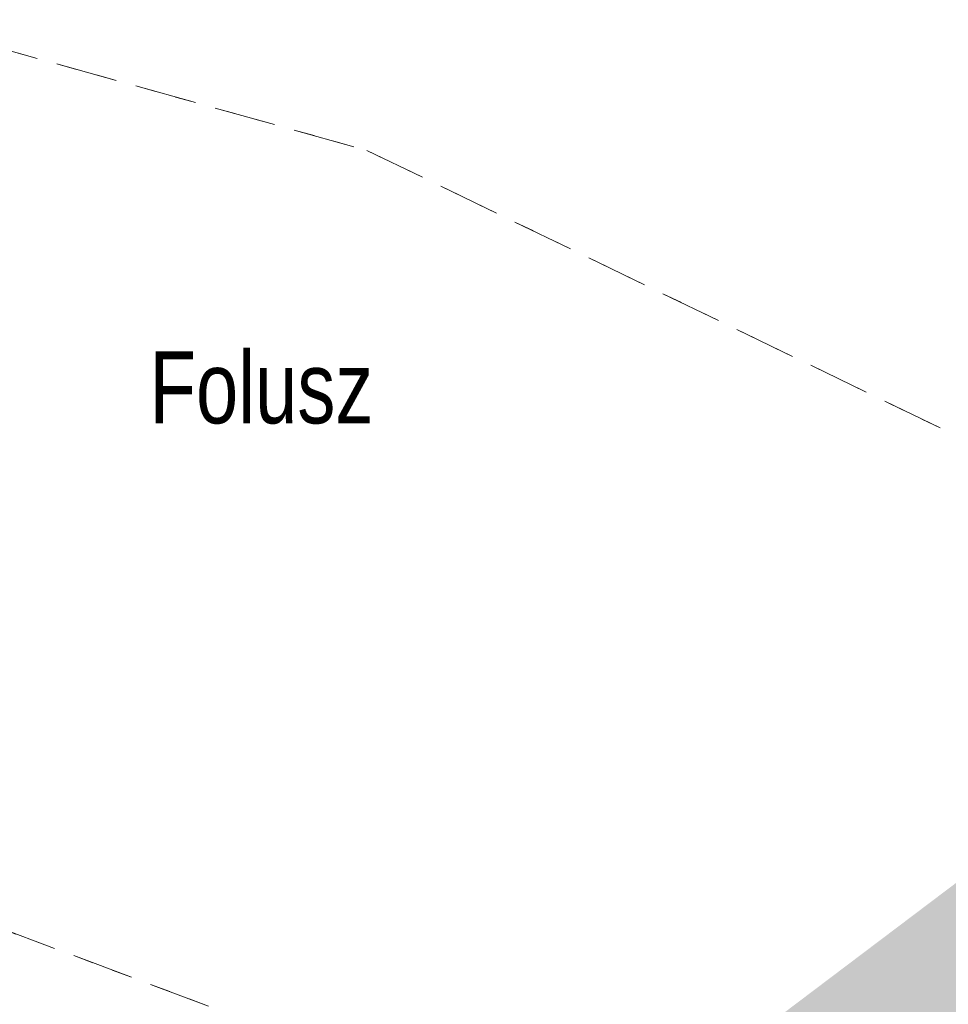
# Model space of a CAD drawing. Header units: metres. Extents: x 7523615 to 7533948, y 5492686 to 5502120.
# Tile 60 of 256: x 7529119 to 7529142, y 5498280 to 5498304. Entities that reach past the tile are written whole.
import ezdxf

# ---------------------------------------------------------------- set-up
doc = ezdxf.new("R2010")
doc.units = ezdxf.units.M
doc.linetypes.add('egkk-500', pattern=[2, 1.5, -0.5])
doc.linetypes.add('egug-500', pattern=[1, 0.5, -0.5])
doc.styles.get("Standard").update_dxf_attribs({"font": 'Working1250', "width": 0.75})

msp = doc.modelspace()

# ---------------------------------------------------------------- linework, layer by layer
at = {"layer": '217-kontur klasyfikacyjny', "color": 7, "linetype": 'egkk-500', "lineweight": 18, "flags": 128}
for points in [[(7529116.16, 5498303.77), (7529127.56, 5498300.59)], [(7529127.56, 5498300.59), (7529155.35, 5498287.14)], [(7529134.94, 5498275.57), (7529111.42, 5498284.37)]]:
    msp.add_lwpolyline(points, dxfattribs=at)
at = {"layer": '218-kontur użytku gruntowego', "color": 7, "linetype": 'egug-500', "lineweight": 18, "flags": 128}
for points in [[(7529116.16, 5498303.77), (7529127.56, 5498300.59)], [(7529127.56, 5498300.59), (7529155.35, 5498287.14)], [(7529134.94, 5498275.57), (7529111.42, 5498284.37)]]:
    msp.add_lwpolyline(points, dxfattribs=at)

# ---------------------------------------------------------------- texts
at = {"layer": '208-opis obrębu', "color": 7, "linetype": 'CONTINUOUS', "lineweight": 35, "width": 0.79}
msp.add_text('Folusz', height=1.75, dxfattribs=at).set_placement((7529122.27, 5498293.95))
at = {"layer": '995-Tekst dodatkowy duży', "color": 6, "linetype": 'CONTINUOUS', "lineweight": 35, "oblique": 15, "width": 0.79}
msp.add_text('1', height=68.359, dxfattribs=at).set_placement((7529114.48, 5498221.65))

doc.saveas('drawing.dxf')
